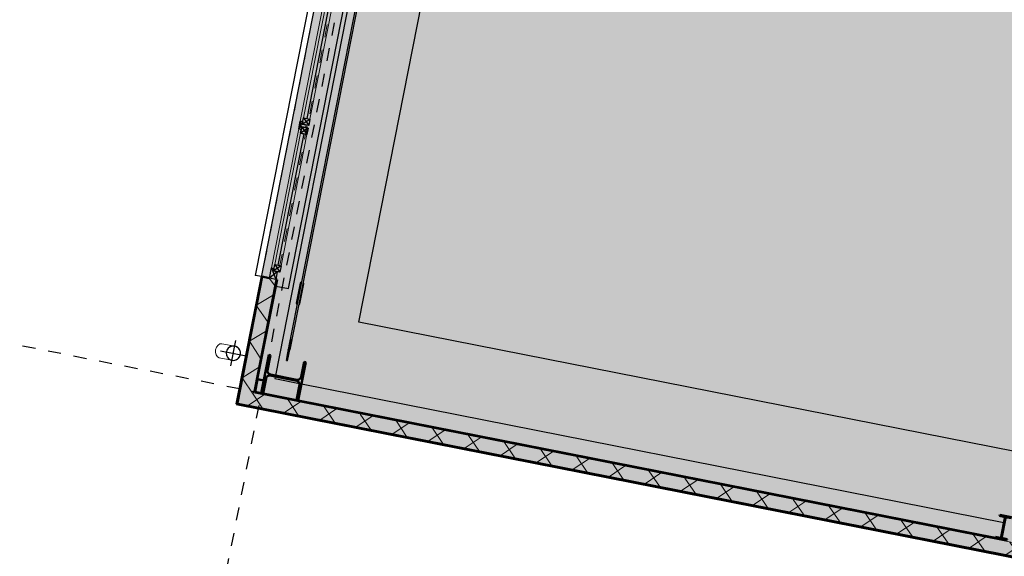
# Model space of a CAD drawing. Header units: centimetres. Extents: x 6595800.1 to 6595847.5, y 5799379.1 to 5799450.9.
# Tile 1 of 5: x 6595814.8 to 6595822.3, y 5799387.5 to 5799391.6. Entities that reach past the tile are written whole.
import ezdxf

# ---------------------------------------------------------------- set-up
doc = ezdxf.new("R2010")
doc.units = ezdxf.units.CM
doc.linetypes.add('Linia osi', pattern=[14, 6, -3, 2, -3])
doc.linetypes.add('Ponad', pattern=[4, 2, -2])
for name, color, linetype, lineweight in [('A-GENM', 13, 'Continuous', 25), ('A-GLAZ', 151, 'Continuous', 25), ('A-GLAZ-SILL', 1, 'Continuous', 25), ('A-WALL', 113, 'Continuous', 25), ('A-WALL-PATT', 111, 'Continuous', 50), ('AR - Proj obiekty', 7, 'Continuous', 25), ('S-BEAM', 12, 'Continuous', 25), ('S-COLS', 52, 'Continuous', 25), ('S-GRID', 1, 'Continuous', 20)]:
    doc.layers.add(name, color=color, linetype=linetype, lineweight=lineweight)
doc.layers.add('AR - Półcień', color=40, linetype='Continuous', transparency=0.7)
doc.layers.add('AR- OPISY', color=4, linetype='Continuous')
pattern_1 = [(45, (-5275.242982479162, 8911.764920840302), (-141.4213562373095, 141.4213562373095), []), (135, (-5275.242982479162, 8911.764920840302), (-141.4213562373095, -141.4213562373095), [])]

# ---------------------------------------------------------------- blocks, each defined once
blk = doc.blocks.new('hala - roz')
at = {"layer": 'AR - Półcień'}
h = blk.add_hatch(color=256, dxfattribs=at)
h.dxf.hatch_style = 1
h.paths.add_polyline_path([(-19.33387874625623, 2.995757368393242), (-0.869802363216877, -0.643936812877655), (-2.384401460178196, -15.49897802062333), (3.305047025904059, -16.07600459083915), (-3.864055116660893, -52.4446781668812), (-19.75692199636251, -49.31182852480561), (-17.43610676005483, -37.53839161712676), (-26.95424120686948, -35.66214837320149)])
at = {"layer": 'AR - Proj obiekty', "const_width": 0.8}
blk.add_lwpolyline([(-19.64896613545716, 3.465565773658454), (-0.4349011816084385, -0.3219684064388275), (-1.945869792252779, -15.14140215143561), (3.782453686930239, -15.72237144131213), (-3.548967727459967, -52.91448657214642), (-20.22673040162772, -49.62691591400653), (-17.90591516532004, -37.85347900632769), (-27.4240496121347, -35.97723576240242)], close=True, dxfattribs=at)
at = {"layer": 'AR - Proj obiekty'}
for points in [[(-19.96405352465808, 3.935374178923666), (0, 0), (-1.507338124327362, -14.7838262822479), (4.259860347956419, -15.36873829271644), (-3.233880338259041, -53.38429497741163), (-20.69653880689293, -49.94200330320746), (-18.37572357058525, -38.16856639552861), (-27.89385801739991, -36.29232315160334)], [(-19.33387874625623, 2.995757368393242), (-0.869802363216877, -0.643936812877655), (-2.384401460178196, -15.49897802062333), (3.305047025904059, -16.07600459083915), (-3.864055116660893, -52.4446781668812), (-19.75692199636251, -49.31182852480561), (-17.43610676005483, -37.53839161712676), (-26.95424120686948, -35.66214837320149)]]:
    blk.add_lwpolyline(points, close=True, dxfattribs=at)
blk = doc.blocks.new('1-2 - 240x150-1959859-Parter Kopia 1')
at = {"layer": 'A-GLAZ', "linetype": 'Ponad', "lineweight": 20}
for p, q in [((-1200.000000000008, 60.00000000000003), (1199.999999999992, 60.00000000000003)), ((-1200.000000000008, -59.99999999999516), (1199.999999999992, -59.99999999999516))]:
    blk.add_line(p, q, dxfattribs=at)
at = {"layer": 'A-GLAZ'}
for p, q in [((-1200.000000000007, -9.73497549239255e-10), (-1139.999999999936, 49.99999999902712)), ((-1200.000000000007, 49.99999999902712), (-1120.000000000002, -9.734890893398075e-10)), ((-1200.000000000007, -9.73497549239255e-10), (-1200.000000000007, 49.99999999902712)), ((-1200.000000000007, 49.99999999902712), (-1139.999999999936, 49.99999999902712)), ((-1199.999999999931, 49.99999999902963), (-1139.999999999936, 49.99999999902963)), ((-1199.99999999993, -9.608415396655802e-10), (-1199.999999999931, 49.99999999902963)), ((-1089.999999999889, 19.9999999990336), (-1139.999999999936, 69.99999999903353)), ((-1139.999999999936, 19.9999999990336), (-1089.999999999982, 69.99999999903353)), ((-1139.999999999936, 19.9999999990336), (-1139.999999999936, 69.99999999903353)), ((-1139.999999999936, 69.99999999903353), (-1089.999999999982, 69.99999999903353)), ((-1139.999999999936, 19.99999999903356), (-1139.999999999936, 69.99999999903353)), ((-1139.999999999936, 69.99999999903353), (-1089.999999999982, 69.99999999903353)), ((-1139.999999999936, 49.99999999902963), (-1139.999999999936, 19.99999999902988)), ((-1089.999999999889, 19.9999999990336), (-1139.999999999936, 19.9999999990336)), ((-1089.999999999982, 19.99999999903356), (-1139.999999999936, 19.99999999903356)), ((-1139.999999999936, 19.99999999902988), (-1119.999999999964, 19.99999999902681)), ((-1120.000000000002, 19.9999999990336), (-1120.000000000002, -9.73497549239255e-10)), ((-1119.999999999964, 19.99999999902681), (-1119.999999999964, -9.683539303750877e-10)), ((-1089.999999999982, 69.99999999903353), (-1089.999999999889, 19.9999999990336)), ((-1089.999999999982, 69.99999999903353), (-1089.999999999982, 19.99999999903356)), ((-1089.999999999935, 44.99999999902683), (-60.00000000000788, 44.99999999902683)), ((-10.00000000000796, 19.99999999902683), (-60.00000000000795, 69.99999999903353)), ((-60.00000000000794, 19.99999999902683), (-10.00000000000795, 69.99999999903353)), ((-60.00000000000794, 19.99999999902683), (-60.00000000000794, 69.99999999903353)), ((-60.00000000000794, 69.99999999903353), (-10.00000000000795, 69.99999999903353)), ((-60.00000000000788, 19.99999999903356), (-60.00000000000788, 69.99999999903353)), ((-60.00000000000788, 69.99999999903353), (-10.00000000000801, 69.99999999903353)), ((-10.00000000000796, 19.99999999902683), (-60.00000000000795, 19.99999999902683)), ((-10.00000000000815, 19.99999999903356), (-60.00000000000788, 19.99999999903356)), ((29.99999999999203, -9.608415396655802e-10), (-30.00000000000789, 19.99999999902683)), ((-30.00000000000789, -9.608415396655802e-10), (29.99999999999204, 19.99999999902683)), ((-30.00000000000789, 19.99999999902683), (-30.00000000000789, -9.608415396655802e-10)), ((-30.00000000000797, 19.99999999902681), (-10.00000000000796, 19.99999999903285)), ((-30.00000000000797, -9.608415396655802e-10), (-30.00000000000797, 19.99999999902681)), ((-10.00000000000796, 69.99999999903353), (-10.00000000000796, 19.99999999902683)), ((-10.00000000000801, 69.99999999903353), (-10.00000000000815, 19.99999999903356)), ((-10.00000000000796, 49.99999999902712), (9.99999999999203, 49.99999999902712)), ((-10.00000000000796, 49.99999999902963), (9.99999999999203, 49.99999999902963)), ((-10.00000000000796, 19.99999999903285), (-10.00000000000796, 49.99999999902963)), ((9.99999999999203, 19.99999999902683), (59.99999999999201, 69.99999999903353)), ((9.99999999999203, 69.99999999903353), (59.99999999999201, 19.99999999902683)), ((59.99999999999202, 69.99999999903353), (9.999999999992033, 69.99999999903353)), ((9.99999999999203, 69.99999999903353), (9.99999999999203, 19.99999999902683)), ((9.999999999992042, 19.99999999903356), (9.999999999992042, 69.99999999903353)), ((9.999999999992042, 69.99999999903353), (59.99999999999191, 69.99999999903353)), ((9.99999999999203, 49.99999999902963), (9.999999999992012, 19.99999999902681)), ((9.99999999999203, 19.99999999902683), (59.99999999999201, 19.99999999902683)), ((59.99999999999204, 19.99999999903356), (9.999999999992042, 19.99999999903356)), ((9.999999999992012, 19.99999999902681), (29.99999999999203, 19.99999999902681)), ((29.99999999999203, -9.608415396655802e-10), (29.99999999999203, 19.99999999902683)), ((29.99999999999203, 19.99999999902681), (29.99999999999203, -9.608415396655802e-10)), ((59.99999999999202, 19.99999999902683), (59.99999999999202, 69.99999999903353)), ((59.99999999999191, 69.99999999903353), (59.99999999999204, 19.99999999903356)), ((59.99999999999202, 44.9999999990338), (1090.000000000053, 44.9999999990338)), ((1090.000000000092, 19.9999999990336), (1140.000000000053, 69.99999999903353)), ((1090.000000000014, 69.99999999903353), (1140.000000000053, 19.9999999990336)), ((1090.000000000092, 19.9999999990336), (1090.000000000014, 69.99999999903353)), ((1090.000000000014, 69.99999999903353), (1140.000000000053, 69.99999999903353)), ((1090.000000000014, 19.99999999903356), (1090.000000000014, 69.99999999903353)), ((1090.000000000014, 69.99999999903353), (1140.000000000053, 69.99999999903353)), ((1140.000000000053, 19.9999999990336), (1090.000000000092, 19.9999999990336)), ((1140.000000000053, 19.99999999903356), (1090.000000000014, 19.99999999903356)), ((1119.999999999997, -9.73497549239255e-10), (1199.999999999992, 49.99999999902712)), ((1119.999999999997, -9.73497549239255e-10), (1119.999999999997, 19.9999999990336)), ((1120.000000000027, -9.611122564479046e-10), (1120.000000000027, 19.99999999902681)), ((1120.000000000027, 19.99999999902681), (1139.999999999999, 19.99999999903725)), ((1140.000000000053, 69.99999999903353), (1140.000000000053, 19.9999999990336)), ((1140.000000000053, 69.99999999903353), (1140.000000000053, 19.99999999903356)), ((1140.000000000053, 49.99999999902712), (1199.999999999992, -9.735060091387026e-10)), ((1140.000000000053, 49.99999999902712), (1199.999999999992, 49.99999999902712)), ((1139.999999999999, 49.99999999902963), (1199.999999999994, 49.99999999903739)), ((1139.999999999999, 19.99999999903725), (1139.999999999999, 49.99999999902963)), ((1199.999999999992, 49.99999999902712), (1199.999999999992, -9.73497549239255e-10)), ((1199.999999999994, 49.99999999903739), (1199.999999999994, -9.608415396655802e-10)), ((-1120.000000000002, -9.73497549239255e-10), (-1200.000000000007, -9.73497549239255e-10)), ((-1119.999999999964, -9.683539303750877e-10), (-1199.99999999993, -9.608415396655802e-10)), ((29.99999999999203, -9.608415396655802e-10), (-30.00000000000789, -9.608415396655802e-10)), ((29.99999999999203, -9.608415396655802e-10), (-30.00000000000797, -9.608415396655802e-10)), ((1199.999999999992, -9.73497549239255e-10), (1119.999999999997, -9.73497549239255e-10)), ((1199.999999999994, -9.608415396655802e-10), (1120.000000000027, -9.611122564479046e-10))]:
    blk.add_line(p, q, dxfattribs=at)
at = {"layer": 'A-GLAZ', "lineweight": 20}
for p, q in [((-60.00000000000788, 69.99999999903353), (-1089.999999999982, 69.99999999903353)), ((-1089.999999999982, 19.99999999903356), (-60.00000000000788, 19.99999999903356)), ((1090.000000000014, 69.99999999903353), (59.99999999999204, 69.99999999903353)), ((59.99999999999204, 19.99999999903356), (1090.000000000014, 19.99999999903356)), ((-1119.999999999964, -9.683539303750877e-10), (-30.00000000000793, -9.608415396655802e-10)), ((29.9999999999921, -9.608415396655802e-10), (1120.000000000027, -9.611122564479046e-10))]:
    blk.add_line(p, q, dxfattribs=at)
at = {"layer": 'A-GLAZ-SILL'}
for p, q in [((1249.999999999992, 159.9999999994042), (-1250.000000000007, 159.9999999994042)), ((-1250.000000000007, 159.9999999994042), (-1250.000000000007, 60)), ((1249.999999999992, 60), (1249.999999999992, 159.9999999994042)), ((-1250.000000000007, 60), (-1200.000000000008, 60)), ((-1200.000000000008, 60), (-1200.000000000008, 49.99999999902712)), ((-1200.000000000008, -110.0000000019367), (-1200.000000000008, -9.71907088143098e-10)), ((1199.999999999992, -59.99999999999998), (1199.999999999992, -110.0000000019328)), ((-1200.000000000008, -110.0000000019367), (1199.999999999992, -110.0000000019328))]:
    blk.add_line(p, q, dxfattribs=at)
blk = doc.blocks.new('Rura spustowa- ściana - 110-1959860-Parter Kopia 1')
at = {"layer": 'A-GENM', "lineweight": 20}
for p, q in [((69.99999999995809, 260.0000000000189), (69.99999999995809, 160.0000000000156)), ((179.9999999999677, 160.0000000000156), (179.9999999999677, 260.0000000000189))]:
    blk.add_line(p, q, dxfattribs=at)
at = {"layer": 'A-GENM'}
for p, q in [((124.9999999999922, 259.9999999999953), (124.9999999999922, 59.99999999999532)), ((24.9999999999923, 159.9999999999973), (224.9999999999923, 159.9999999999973))]:
    blk.add_line(p, q, dxfattribs=at)
for centre, radius, start, end in [((124.9999999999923, 159.999999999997), 54.99999999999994, 2.544443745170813e-14, 179.9999999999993), ((124.9999999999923, 159.9999999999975), 54.99999999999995, 180.0000000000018, 359.9999999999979)]:
    blk.add_arc(centre, radius, start, end, dxfattribs=at)
at = {"layer": 'A-GENM', "lineweight": 20}
for centre, radius, start, end in [((124.9999999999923, 159.9999999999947), 55.00000000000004, 5.470554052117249e-13, 179.9999999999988), ((124.9999999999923, 159.9999999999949), 55.00000000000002, 179.9999999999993, 0)]:
    blk.add_arc(centre, radius, start, end, dxfattribs=at)
blk.add_ellipse((124.9999999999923, 259.9999999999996), major_axis=(-55, 1.987670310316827e-13), ratio=0.7071067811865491, start_param=3.141592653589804, end_param=6.283185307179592, dxfattribs=at)
for points, knots in [([(69.99999999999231, 159.999999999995), (69.99999999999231, 164.8310075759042), (70.98391087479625, 172.2693127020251), (73.44860556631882, 179.3478592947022), (74.5092964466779, 181.805079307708)], [0, 0, 0, 0, 0.08333333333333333, 0.1297811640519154, 0.1297811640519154, 0.1297811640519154, 0.1297811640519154]), ([(74.50929644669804, 138.1949206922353), (73.44860556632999, 140.6521407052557), (70.98391087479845, 147.7306872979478), (69.99999999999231, 155.1689924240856), (69.99999999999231, 159.9999999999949)], [0.870218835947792, 0.870218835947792, 0.870218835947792, 0.870218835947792, 0.9166666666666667, 1, 1, 1, 1]), ([(76.04497045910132, 185.0660094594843), (76.46564988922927, 185.888430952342), (78.05413331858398, 188.8099270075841), (81.24096059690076, 193.5753767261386), (85.35998053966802, 198.2753013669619), (88.17822537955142, 200.8802191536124), (89.26910154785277, 201.8122168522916)], [0.1506351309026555, 0.1506351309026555, 0.1506351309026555, 0.1506351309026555, 0.1666666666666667, 0.2083333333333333, 0.25, 0.2749108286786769, 0.2749108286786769, 0.2749108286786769, 0.2749108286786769]), ([(92.46567998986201, 204.3447717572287), (94.0822934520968, 205.5309558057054), (99.78791031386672, 209.2570044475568), (106.5476184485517, 212.0571038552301), (111.6343644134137, 213.3531515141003), (112.0710853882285, 213.4587255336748)], [0.2985188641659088, 0.2985188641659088, 0.2985188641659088, 0.2985188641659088, 0.3333333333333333, 0.4166666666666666, 0.4244677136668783, 0.4244677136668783, 0.4244677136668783, 0.4244677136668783]), ([(137.9289146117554, 213.458725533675), (138.3656355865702, 213.3531515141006), (143.4523815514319, 212.0571038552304), (150.2120896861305, 209.2570044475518), (155.9177065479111, 205.5309558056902), (157.5343200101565, 204.3447717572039)], [0.5755322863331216, 0.5755322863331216, 0.5755322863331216, 0.5755322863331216, 0.5833333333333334, 0.6666666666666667, 0.701481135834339, 0.701481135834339, 0.701481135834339, 0.701481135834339]), ([(160.7308984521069, 201.812216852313), (161.8217746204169, 200.8802191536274), (164.640019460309, 198.2753013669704), (168.7590394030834, 193.5753767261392), (171.9458666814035, 188.8099270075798), (173.5343501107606, 185.8884309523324), (173.9550295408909, 185.0660094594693)], [0.7250891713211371, 0.7250891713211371, 0.7250891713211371, 0.7250891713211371, 0.75, 0.7916666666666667, 0.8333333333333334, 0.8493648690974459, 0.8493648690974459, 0.8493648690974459, 0.8493648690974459]), ([(175.4907035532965, 181.8050793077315), (176.55139443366, 179.3478592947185), (179.016089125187, 172.269312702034), (179.9999999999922, 164.8310075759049), (179.9999999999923, 159.9999999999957)], [0.8702188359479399, 0.8702188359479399, 0.8702188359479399, 0.8702188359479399, 0.9166666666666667, 1, 1, 1, 1]), ([(179.9999999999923, 159.9999999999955), (179.9999999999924, 155.1689924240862), (179.0160891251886, 147.7306872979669), (176.5513944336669, 140.6521407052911), (175.4907035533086, 138.1949206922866)], [0, 0, 0, 0, 0.08333333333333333, 0.1297811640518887, 0.1297811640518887, 0.1297811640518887, 0.1297811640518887]), ([(89.26910154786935, 118.1877831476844), (88.1782253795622, 119.1197808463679), (85.35998053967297, 121.7246986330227), (81.240960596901, 126.4246232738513), (78.05413331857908, 131.1900729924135), (76.46564988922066, 134.111569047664), (76.04497045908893, 134.9339905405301)], [0.7250891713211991, 0.7250891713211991, 0.7250891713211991, 0.7250891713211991, 0.75, 0.7916666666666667, 0.8333333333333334, 0.8493648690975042, 0.8493648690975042, 0.8493648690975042, 0.8493648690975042]), ([(112.0710853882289, 106.5412744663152), (111.6343644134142, 106.6468484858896), (106.5476184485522, 107.9428961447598), (99.78791031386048, 110.7429955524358), (94.08229345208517, 114.4690441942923), (92.46567998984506, 115.6552282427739)], [0.5755322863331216, 0.5755322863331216, 0.5755322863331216, 0.5755322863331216, 0.5833333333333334, 0.6666666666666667, 0.7014811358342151, 0.7014811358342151, 0.7014811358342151, 0.7014811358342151]), ([(157.5343200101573, 115.655228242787), (155.9177065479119, 114.4690441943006), (150.2120896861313, 110.7429955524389), (143.4523815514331, 107.9428961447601), (138.3656355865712, 106.6468484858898), (137.9289146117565, 106.5412744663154)], [0.2985188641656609, 0.2985188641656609, 0.2985188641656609, 0.2985188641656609, 0.3333333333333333, 0.4166666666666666, 0.4244677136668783, 0.4244677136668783, 0.4244677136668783, 0.4244677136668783]), ([(173.9550295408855, 134.9339905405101), (173.5343501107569, 134.111569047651), (171.9458666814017, 131.1900729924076), (168.7590394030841, 126.4246232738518), (164.6400194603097, 121.7246986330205), (161.8217746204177, 119.1197808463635), (160.7308984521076, 118.1877831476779)], [0.1506351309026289, 0.1506351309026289, 0.1506351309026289, 0.1506351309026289, 0.1666666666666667, 0.2083333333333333, 0.25, 0.2749108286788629, 0.2749108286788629, 0.2749108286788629, 0.2749108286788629])]:
    blk.add_open_spline(points, degree=3, knots=knots, dxfattribs=at)
for points in [[(114.4705535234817, 213.9822827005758), (117.9369467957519, 214.657917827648), (124.9999999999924, 215.3420821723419), (132.0630532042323, 214.6579178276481), (135.5294464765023, 213.982282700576)], [(135.5294464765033, 106.0177172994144), (132.0630532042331, 105.3420821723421), (124.9999999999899, 104.657917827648), (117.9369467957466, 105.3420821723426), (114.4705535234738, 106.0177172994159)]]:
    blk.add_open_spline(points, degree=3, dxfattribs=at)
blk = doc.blocks.new('Słup HE-A - HEA300-V12-Parter Kopia 1')
at = {"layer": 'S-COLS', "lineweight": 20}
h = blk.add_hatch(dxfattribs=at)
h.set_pattern_fill('FP_24', color=256, style=0, pattern_type=2)
h.set_pattern_definition([(45, (-29082.64, 7818.89), (-251.4471713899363, 251.4471713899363), []), (45, (-29082.64, 8199.89), (-251.4471713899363, 251.4471713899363), [])])
h.paths.add_polyline_path([(150.0000000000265, -145.0000000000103), (150.0000000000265, -131.0000000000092), (31.25000000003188, -131.0000000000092), (17.75000000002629, -127.3826859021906), (7.867314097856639, -117.5000000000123), (4.250000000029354, -104.0000000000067), (4.250000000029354, 103.9999999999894), (7.867314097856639, 117.4999999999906), (17.75000000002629, 127.3826859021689), (31.25000000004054, 130.9999999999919), (150.0000000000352, 130.9999999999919), (150.0000000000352, 144.9999999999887), (-149.9999999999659, 144.999999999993), (-149.9999999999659, 130.9999999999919), (-31.24999999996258, 130.9999999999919), (-17.74999999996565, 127.3826859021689), (-7.867314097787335, 117.4999999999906), (-4.249999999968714, 103.9999999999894), (-4.249999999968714, -104.0000000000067), (-7.867314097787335, -117.5000000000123), (-17.74999999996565, -127.3826859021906), (-31.24999999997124, -131.0000000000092), (-149.9999999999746, -131.0000000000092), (-149.9999999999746, -145.000000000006)], flags=0)
at = {"layer": 'S-COLS', "lineweight": 50}
for p, q in [((149.9999999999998, 145), (-150.0000000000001, 145)), ((-150.0000000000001, 145), (-150.0000000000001, 131)), ((-150.0000000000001, 131), (-31.25000000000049, 131)), ((-4.25000000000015, 104), (-4.250000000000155, -103.9999999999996)), ((4.249999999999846, -103.9999999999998), (4.249999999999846, 103.9999999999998)), ((31.2499999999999, 131), (149.9999999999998, 131)), ((149.9999999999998, 131), (149.9999999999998, 145)), ((-31.2500000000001, -130.9999999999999), (-150.0000000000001, -130.9999999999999)), ((-150.0000000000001, -130.9999999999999), (-150.0000000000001, -144.9999999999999)), ((-150.0000000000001, -144.9999999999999), (149.9999999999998, -144.9999999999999)), ((149.9999999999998, -130.9999999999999), (31.25000000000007, -130.9999999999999)), ((149.9999999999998, -144.9999999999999), (149.9999999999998, -130.9999999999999))]:
    blk.add_line(p, q, dxfattribs=at)
for centre, radius, start, end in [((-31.25000000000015, 104), 27.00000000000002, 3.307776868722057e-13, 90.00000000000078), ((31.24999999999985, 104), 26.99999999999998, 90.00000000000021, 180.0000000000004), ((-31.25000000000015, -103.9999999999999), 26.99999999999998, 270.0000000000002, 8.269442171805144e-13), ((31.24999999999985, -103.9999999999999), 27.00000000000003, 180.0000000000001, 270.0000000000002)]:
    blk.add_arc(centre, radius, start, end, dxfattribs=at)
blk = doc.blocks.new('Cienkościenne - Ceowniki - Słup - C100x50x3-1964205-Parter Kopia 1')
at = {"layer": 'S-COLS', "lineweight": 20}
h = blk.add_hatch(dxfattribs=at)
h.set_pattern_fill('FP_31', color=256, style=0, pattern_type=2)
h.set_pattern_definition([(225, (29232.64, -8013.89), (251.4471713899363, -251.4471713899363), []), (225, (29232.64, -8394.89), (251.4471713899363, -251.4471713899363), [])])
h.paths.add_polyline_path([(97.22499999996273, 1.299440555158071e-11), (2.774999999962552, 1.299440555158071e-11), (2.774999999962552, -1.199999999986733), (97.22499999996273, -1.199999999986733)], flags=0)
h.paths.add_polyline_path([(99.99999999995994, -2.774999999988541), (98.7999999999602, -2.774999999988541), (98.7999999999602, -49.99999999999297), (99.99999999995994, -49.99999999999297)], flags=0)
h.paths.add_polyline_path([(-3.465174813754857e-11, -2.774999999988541), (-3.465174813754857e-11, -49.99999999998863), (1.199999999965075, -49.99999999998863), (1.199999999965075, -2.774999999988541)], flags=0)
at = {"layer": 'S-COLS', "lineweight": 50}
for p, q in [((2.774999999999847, -4.758693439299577e-14), (97.22499999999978, 8.777145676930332e-14)), ((-8.459899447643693e-14, -50.00000000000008), (-1.491057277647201e-13, -2.775000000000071)), ((1.199999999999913, -50.00000000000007), (-8.459899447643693e-14, -50.00000000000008)), ((1.199999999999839, -2.775000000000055), (1.199999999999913, -50.00000000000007)), ((97.2249999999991, -1.199999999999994), (2.77499999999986, -1.200000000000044)), ((98.79999999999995, -50.00000000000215), (98.79999999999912, -2.775000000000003)), ((99.99999999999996, -50.00000000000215), (98.79999999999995, -50.00000000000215)), ((99.99999999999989, -2.774999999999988), (99.99999999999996, -50.00000000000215))]:
    blk.add_line(p, q, dxfattribs=at)
for centre, radius, start, end in [((97.2249999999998, -2.77500000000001), 2.7750000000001, 7.251664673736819e-13, 90.00000000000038), ((2.774999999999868, -2.775000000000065), 2.775000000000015, 90.0000000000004, 180.0000000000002), ((2.774999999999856, -2.775000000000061), 1.575000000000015, 89.99999999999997, 179.9999999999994), ((97.2249999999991, -2.77500000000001), 1.575000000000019, 6.997220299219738e-14, 90.00000000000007)]:
    blk.add_arc(centre, radius, start, end, dxfattribs=at)
blk = doc.blocks.new('Słup IPE - IPE180-1967212-Parter Kopia 1')
at = {"layer": 'S-COLS', "lineweight": 20}
h = blk.add_hatch(dxfattribs=at)
h.set_pattern_fill('FP_39', color=256, style=0, pattern_type=2)
h.set_pattern_definition([(315, (2163.89, 29142.64), (251.4471713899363, 251.4471713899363), []), (315, (2544.89, 29142.64), (251.4471713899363, 251.4471713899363), [])])
h.paths.add_polyline_path([(-45.50000000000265, -90.00000000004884), (45.49999999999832, -90.00000000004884), (45.49999999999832, -82.00000000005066), (11.64999999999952, -82.00000000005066), (5.286038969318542, -79.36396103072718), (2.649999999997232, -73.00000000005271), (2.649999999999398, 72.99999999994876), (5.286038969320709, 79.3639610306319), (11.64999999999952, 81.99999999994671), (45.50000000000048, 81.99999999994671), (45.50000000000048, 89.99999999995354), (-45.50000000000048, 89.99999999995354), (-45.50000000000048, 81.99999999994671), (-11.65000000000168, 81.99999999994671), (-5.286038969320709, 79.3639610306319), (-2.649999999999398, 72.99999999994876), (-2.650000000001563, -73.00000000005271), (-5.286038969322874, -79.36396103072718), (-11.65000000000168, -82.00000000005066), (-45.50000000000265, -82.00000000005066)], flags=0)
at = {"layer": 'S-COLS', "lineweight": 50}
for p, q in [((45.49999999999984, 90.00000000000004), (-45.50000000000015, 90.00000000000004)), ((-45.50000000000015, 90.00000000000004), (-45.50000000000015, 82.00000000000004)), ((-45.50000000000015, 82.00000000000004), (-11.65000000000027, 82.00000000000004)), ((11.64999999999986, 82.00000000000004), (45.49999999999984, 82.00000000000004)), ((45.49999999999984, 82.00000000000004), (45.49999999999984, 90.00000000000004)), ((-2.65000000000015, 73.00000000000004), (-2.650000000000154, -72.99999999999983)), ((2.649999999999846, -72.99999999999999), (2.649999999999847, 72.99999999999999)), ((-11.65000000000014, -81.99999999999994), (-45.50000000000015, -81.99999999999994)), ((-45.50000000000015, -81.99999999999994), (-45.50000000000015, -89.99999999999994)), ((-45.50000000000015, -89.99999999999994), (45.49999999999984, -89.99999999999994)), ((45.49999999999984, -81.99999999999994), (11.64999999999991, -81.99999999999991)), ((45.49999999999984, -89.99999999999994), (45.49999999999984, -81.99999999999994))]:
    blk.add_line(p, q, dxfattribs=at)
for centre, radius, start, end in [((-11.65000000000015, 73.00000000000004), 9.000000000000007, 3.116943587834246e-13, 90.00000000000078), ((11.64999999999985, 73.00000000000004), 8.999999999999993, 90.00000000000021, 180.0000000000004), ((-11.65000000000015, -72.99999999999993), 8.999999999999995, 270, 6.997220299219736e-13), ((11.64999999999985, -72.99999999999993), 9.000000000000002, 180.0000000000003, 270.0000000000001)]:
    blk.add_arc(centre, radius, start, end, dxfattribs=at)
blk = doc.blocks.new('Stężenie -1 - Stężenie -1-1978827-Parter Kopia 1')
at = {"layer": 'S-BEAM'}
for p, q in [((23767.44460092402, -7804.889810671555), (23608.92805081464, -7804.889810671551)), ((23608.92805081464, -7832.889810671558), (23767.44460092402, -7832.889810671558)), ((28863.7516869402, -7810.889810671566), (26043.87867705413, -7810.889810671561)), ((26043.8786770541, -7826.889810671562), (28863.7516869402, -7826.889810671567)), ((28782.05213587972, -7815.417519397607), (28900.93954846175, -7815.417519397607)), ((28782.05213587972, -7815.417519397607), (28782.05213587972, -7822.362101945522)), ((28900.93954846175, -7822.362101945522), (28782.05213587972, -7822.362101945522)), ((28900.93954846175, -7815.417519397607), (28948.98075417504, -7815.417519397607)), ((28948.98075417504, -7822.362101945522), (28900.93954846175, -7822.362101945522)), ((28949.23247947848, -7822.362101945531), (28949.23247947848, -7815.417519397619))]:
    blk.add_line(p, q, dxfattribs=at)
for centre, major_axis, ratio, start_param, end_param in [((23608.92805081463, -7818.889810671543), (0, 14), 0.609764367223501, 2.183122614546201, 3.141592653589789), ((23608.92805081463, -7818.889810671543), (0, 13.99999999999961), 0.6097643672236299, 1.554312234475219e-15, 0.9569061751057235), ((23767.44460092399, -7818.889810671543), (0, 13.9999999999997), 0.6097643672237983, 2.18242356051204, 3.141592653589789), ((23767.44460092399, -7818.889810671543), (0, 14), 0.609764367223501, 1.554312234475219e-15, 0.956906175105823), ((23767.44460092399, -7818.889810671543), (0, 13.99999999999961), 0.6097643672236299, 5.32627913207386, 6.283185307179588), ((23767.44460092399, -7818.889810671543), (0, 14), 0.609764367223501, 3.141592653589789, 4.098498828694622), ((28863.75168694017, -7818.889810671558), (0, 8.00000000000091), 0.6097643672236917, 1.554312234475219e-15, 1.047197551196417), ((28863.75168694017, -7818.889810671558), (0, 7.999999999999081), 0.6097643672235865, 2.094395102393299, 3.141592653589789), ((28863.75168694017, -7818.889810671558), (0, 8.000000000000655), 0.6097643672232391, 5.235987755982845, 6.283185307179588), ((28863.75168694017, -7818.889810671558), (0, 7.999999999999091), 0.6097643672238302, 3.141592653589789, 4.188790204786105)]:
    blk.add_ellipse(centre, major_axis=major_axis, ratio=ratio, start_param=start_param, end_param=end_param, dxfattribs=at)
blk = doc.blocks.new('Stężenie -1 - Stężenie -1-1978901-Parter Kopia 1')
at = {"layer": 'S-BEAM'}
for p, q in [((23161.90246851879, -7815.417519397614), (23161.90246851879, -7822.362101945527)), ((23162.15419382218, -7815.417519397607), (23210.19539953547, -7815.417519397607)), ((23210.19539953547, -7822.362101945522), (23162.15419382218, -7822.362101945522)), ((23210.19539953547, -7815.417519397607), (23329.08281211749, -7815.417519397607)), ((23329.08281211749, -7822.362101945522), (23210.19539953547, -7822.362101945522)), ((26067.25627094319, -7810.889810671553), (23247.38326105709, -7810.889810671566)), ((23247.38326105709, -7826.889810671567), (26067.25627094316, -7826.889810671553)), ((23329.08281211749, -7822.362101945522), (23329.08281211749, -7815.417519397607)), ((28502.20689718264, -7804.889810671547), (28343.69034707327, -7804.889810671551)), ((28343.69034707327, -7832.889810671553), (28502.20689718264, -7832.889810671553))]:
    blk.add_line(p, q, dxfattribs=at)
for centre, major_axis, ratio, start_param, end_param in [((23247.38326105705, -7818.889810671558), (0, 8.00000000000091), 0.6097643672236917, 1.554312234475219e-15, 1.047197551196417), ((23247.38326105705, -7818.889810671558), (0, 7.999999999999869), 0.6097643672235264, 2.094395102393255, 3.141592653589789), ((23247.38326105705, -7818.889810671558), (0, 8.000000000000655), 0.6097643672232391, 5.235987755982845, 6.283185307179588), ((23247.38326105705, -7818.889810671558), (0, 7.999999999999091), 0.6097643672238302, 3.141592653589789, 4.188790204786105), ((28343.69034707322, -7818.889810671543), (0, 14), 0.609764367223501, 1.554312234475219e-15, 0.956906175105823), ((28343.69034707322, -7818.889810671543), (0, 13.99999999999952), 0.609764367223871, 2.184686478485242, 3.141592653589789), ((28343.69034707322, -7818.889810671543), (0, 13.99999999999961), 0.6097643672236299, 5.32627913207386, 6.283185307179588), ((28343.69034707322, -7818.889810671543), (0, 14), 0.609764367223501, 3.141592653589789, 4.100761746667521), ((28502.20689718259, -7818.889810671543), (0, 14), 0.609764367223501, 5.32627913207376, 6.283185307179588), ((28502.20689718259, -7818.889810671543), (0, 13.99999999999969), 0.609764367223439, 3.141592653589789, 4.100062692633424)]:
    blk.add_ellipse(centre, major_axis=major_axis, ratio=ratio, start_param=start_param, end_param=end_param, dxfattribs=at)
blk = doc.blocks.new('A$C1f6c32b8')
at = {"layer": 'A-WALL-PATT', "lineweight": 20}
h = blk.add_hatch(dxfattribs=at)
h.set_pattern_fill('FP_6', color=256, style=0, pattern_type=2)
h.set_pattern_definition(pattern_1)
h.paths.add_polyline_path([(24067.3974520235, 887.8751101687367), (24067.39745202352, 18566.57766871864), (23967.39745202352, 18566.57766871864), (23967.3974520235, 887.8751101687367)], flags=0)
h = blk.add_hatch(dxfattribs=at)
h.set_pattern_fill('FP_6', color=256, style=0, pattern_type=2)
h.set_pattern_definition(pattern_1)
h.paths.add_polyline_path([(24067.3974520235, 787.875110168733), (24067.3974520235, 887.8751101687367), (23077.39745251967, 887.8751101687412), (23077.39745251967, 787.8751101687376), (23652.0724010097, 787.875110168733)], flags=0)
h.paths.add_polyline_path([(18277.39745251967, 787.8751101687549), (18277.39745251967, 887.8751101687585), (17577.39745251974, 887.8751101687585), (17577.39745251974, 787.8751101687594), (17836.37477651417, 787.8751101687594)], flags=0)
h.paths.add_polyline_path([(12067.39745251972, 787.8751101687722), (12777.39745251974, 787.8751101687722), (12777.39745251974, 887.8751101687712), (12067.39745251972, 887.8751101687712)], flags=0)
at = {"layer": 'A-WALL', "lineweight": 20}
for p, q in [((24067.3974520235, 18566.57766871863), (24067.39745202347, 787.8751101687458)), ((23967.39745202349, 18466.57766871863), (23967.39745202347, 887.8751101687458)), ((23967.39745202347, 887.8751101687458), (23077.39745251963, 887.8751101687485)), ((24067.39745202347, 787.8751101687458), (23077.39745251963, 787.8751101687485))]:
    blk.add_line(p, q, dxfattribs=at)
at = {"layer": 'A-WALL', "lineweight": 50}
for p, q in [((24077.39745202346, 777.8751101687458), (24077.39745202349, 18576.57766871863)), ((23957.39745202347, 6702.375110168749), (23957.39745202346, 1237.875110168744)), ((23957.39745202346, 1223.875110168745), (23957.39745202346, 961.8751101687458)), ((23860.17245202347, 897.8751101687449), (23077.39745251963, 897.8751101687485)), ((23077.39745251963, 897.8751101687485), (23077.39745251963, 887.8751101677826)), ((23077.39745251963, 837.8751101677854), (23077.39745251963, 777.8751101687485)), ((23957.39745202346, 897.8751101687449), (23954.62245202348, 897.8751101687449)), ((23957.39745202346, 900.6501101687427), (23957.39745202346, 897.8751101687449)), ((23077.39745251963, 777.8751101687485), (24077.39745202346, 777.8751101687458))]:
    blk.add_line(p, q, dxfattribs=at)
at = {"layer": 'A-WALL'}
for p, q in [((23827.39745202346, 1237.875110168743), (23827.39745202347, 6745.225110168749)), ((23827.39745202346, 1027.875110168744), (23827.39745202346, 1220.860681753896)), ((17891.64745202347, 1027.875110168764), (23803.14745202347, 1027.875110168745)), ((23811.64745202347, 1027.875110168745), (23827.39745202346, 1027.875110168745))]:
    blk.add_line(p, q, dxfattribs=at)
at = {"layer": 'S-GRID', "linetype": 'Linia osi', "lineweight": 25}
for p, q in [((23957.39745202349, 19376.92304388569), (23957.39745202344, -13499.89631856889)), ((-35146.24653506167, 947.875110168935), (28633.7980463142, 947.8751101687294))]:
    blk.add_line(p, q, dxfattribs=at)
at = {"layer": 'A-GENM', "lineweight": 20, "rotation": 180}
blk.add_blockref('Rura spustowa- ściana - 110-1959860-Parter Kopia 1', (23822.39745202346, 837.8751101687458), dxfattribs=at)
at = {"layer": 'A-GLAZ'}
blk.add_blockref('1-2 - 240x150-1959859-Parter Kopia 1', (21877.39745251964, 837.8751101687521), dxfattribs=at)
at = {"layer": 'S-BEAM'}
for name in ['Stężenie -1 - Stężenie -1-1978901-Parter Kopia 1', 'Stężenie -1 - Stężenie -1-1978827-Parter Kopia 1']:
    blk.add_blockref(name, (-5275.242982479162, 8911.764920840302), dxfattribs=at)
at = {"layer": 'S-COLS'}
for name, p, rotation in [('Słup IPE - IPE180-1967212-Parter Kopia 1', (23867.39745202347, 6747.875110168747), 89.99999999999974), ('Cienkościenne - Ceowniki - Słup - C100x50x3-1964205-Parter Kopia 1', (23957.39745202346, 897.875110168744), 180)]:
    blk.add_blockref(name, p, dxfattribs=dict(at, rotation=rotation))
blk.add_blockref('Słup HE-A - HEA300-V12-Parter Kopia 1', (23807.39745202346, 1092.875110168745), dxfattribs=at)

msp = doc.modelspace()

# ---------------------------------------------------------------- block references
at = {"xscale": 0.0009999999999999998, "yscale": 0.0009999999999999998, "zscale": 0.0009999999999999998, "rotation": 258.8486546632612}
msp.add_blockref('A$C1f6c32b8', (6595820.324209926, 5799412.393074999), dxfattribs=at)
at = {"layer": 'AR- OPISY'}
msp.add_blockref('hala - roz', (6595837.127338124, 5799438.561826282), dxfattribs=at)

doc.saveas('drawing.dxf')
